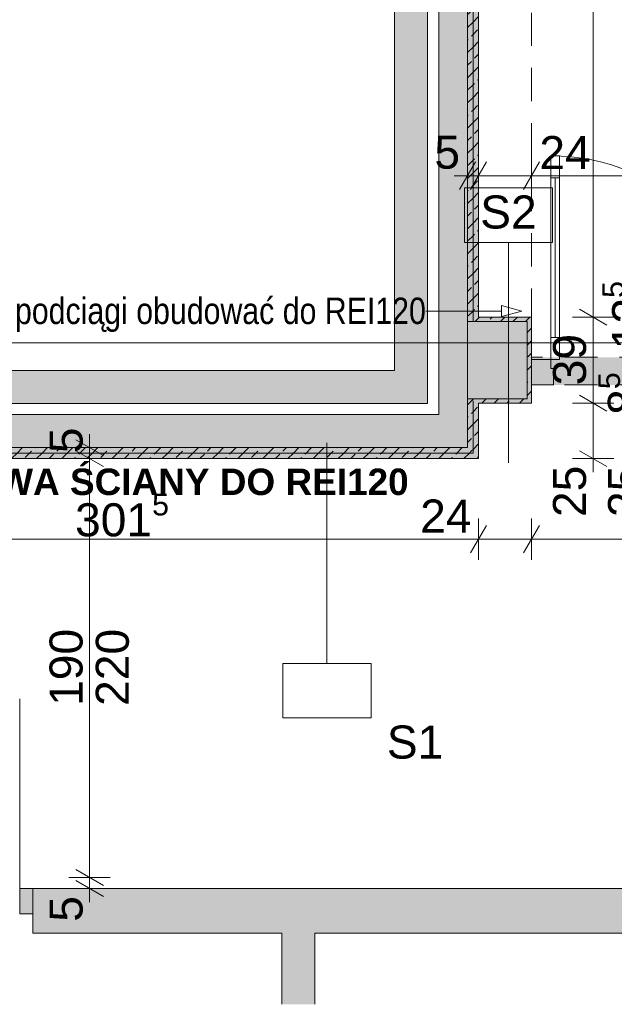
# Paper-space layout 'A-33 RZUT - PIĘTRO 3' of a CAD drawing. Header units: millimetres. Extents: x 0 to 800, y 0 to 550.
# Tile 7 of 14: x 398 to 452, y 111 to 200. Entities that reach past the tile are written whole.
import ezdxf
from ezdxf.xclip import XClip

# ---------------------------------------------------------------- set-up
doc = ezdxf.new("R2010")
doc.units = ezdxf.units.MM
doc.header["$MEASUREMENT"] = 0
doc.header["$XCLIPFRAME"] = 0
for name, pattern in [('ACAD_ISO03W100', [300, 120, -180]), ('DASHDOTX2', [1000, 500, -250, 0, -250]), ('Przer. długie kreski', [2.5, 1.5, -1]), ('PRZERYWANA_DU_A', [550, 350.0000000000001, -199.9999999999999])]:
    doc.linetypes.add(name, pattern=pattern)
for name, color, linetype, lineweight in [('0_Nr_pióra__2', 8, 'Continuous', 13), ('A_linie przekroju_Nr_pióra__1', 7, 'Continuous', 20), ('A_winda_Nr_pióra__1', 7, 'Continuous', 20), ('A_wymiary_Nr_pióra__1', 7, 'Continuous', 20), ('A_wymiary_Nr_pióra__2', 8, 'Continuous', 13), ('A_ściany proj_Nr_pióra__1', 7, 'Continuous', 20), ('A_ściany proj_Nr_pióra__2', 8, 'Continuous', 13), ('A_ściany_Nr_pióra__1', 7, 'Continuous', 20), ('Drzwi Archicad_Nr_pióra__1', 7, 'Continuous', 20), ('Drzwi Archicad_Nr_pióra__3', 252, 'Continuous', 13)]:
    doc.layers.add(name, color=color, linetype=linetype, lineweight=lineweight)
for name, color, linetype, lineweight, true_color in [('A_opis ścian_Nr_pióra__19', 7, 'Continuous', 5, 0x191919), ('A_opis_Nr_pióra__10', 7, 'Continuous', 13, 0x4b4b4b), ('A_opis_Nr_pióra__255', 7, 'Continuous', 15, 0x242424), ('A_osie_Nr_pióra__16', 7, 'Continuous', 5, 0x0f0f0f), ('A_ppoż proj_Nr_pióra__10', 7, 'Continuous', 13, 0x4b4b4b), ('A_ppoż proj_Nr_pióra__8', 7, 'Continuous', 13, 0x4c4c4c), ('A_ściany proj_Nr_pióra__10', 7, 'Continuous', 13, 0x4b4b4b), ('A_ściany proj_Nr_pióra__21', 7, 'Continuous', 5, 0xb0b0b0)]:
    doc.layers.add(name, color=color, linetype=linetype, lineweight=lineweight, true_color=true_color)
for name, color, linetype in [('A_podrys', 7, 'Continuous'), ('A_ppoż', 7, 'Continuous'), ('A_ppoż proj', 7, 'Continuous'), ('A_winda', 7, 'Continuous'), ('A_ściany', 7, 'Continuous'), ('A_ściany proj', 7, 'Continuous'), ('Drzwi Archicad', 7, 'Continuous')]:
    doc.layers.add(name, color=color, linetype=linetype)
doc.styles.add('STYL_AUTOMATYCZNY_1', font='arial.ttf')
doc.styles.add('STYL_AUTOMATYCZNY_2', font='ARIALN.TTF')
doc.styles.add('STYL_AUTOMATYCZNY_3', font='arial.ttf')
doc.styles.add('STYL_AUTOMATYCZNY_5', font='arial.ttf')
pattern_1 = [(45, (-3193.413088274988, -647.6028358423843), (-1.140492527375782, 1.140492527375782), []), (45, (-3192.272588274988, -647.6028358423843), (-1.140492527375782, 1.140492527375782), [0.8064600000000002, -0.40322])]

# ---------------------------------------------------------------- blocks, each defined once
blk = doc.blocks.new('Rysunek_1_1', base_point=(-3193.413088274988, -647.6028358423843))
at = {"layer": 'A_ppoż', "linetype": 'Continuous', "lineweight": 0, "true_color": 0x121212}
blk.add_hatch(color=250, dxfattribs=at).paths.add_polyline_path([(444.2295795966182, 166.7389641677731), (486.5495795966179, 166.7389641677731), (486.5495795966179, 169.2389641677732), (444.2295795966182, 169.2389641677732)])
at = {"layer": 'A_ppoż proj', "linetype": 'Continuous', "lineweight": 0, "true_color": 0x121212}
blk.add_hatch(color=250, dxfattribs=at).paths.add_polyline_path([(438.4295795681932, 244.1468325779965), (438.4295795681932, 172.486832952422), (443.8295797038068, 172.486832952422), (443.8295797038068, 165.4868322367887), (438.4295795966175, 165.4868323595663), (438.4295795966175, 161.0468323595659), (379.131129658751, 161.0468323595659), (379.131129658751, 160.046832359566), (439.4295795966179, 160.046832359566), (439.4295795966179, 165.0868323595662), (444.2295795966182, 165.0868323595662), (444.2295795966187, 172.8868323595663), (439.4295791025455, 172.8868323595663), (439.4295791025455, 243.7468323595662), (444.2295783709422, 243.7468323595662), (444.2295795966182, 251.5468323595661), (438.5495795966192, 251.5468323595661), (438.5495795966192, 253.0468323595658), (376.6309006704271, 253.0468323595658), (376.6309006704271, 252.0468323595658), (437.5495795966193, 252.0468323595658), (437.5495795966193, 251.146832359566), (443.8295797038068, 251.1468319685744), (443.8295797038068, 244.1468325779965)])
at = {"layer": 'A_winda', "linetype": 'Continuous', "lineweight": 0, "true_color": 0xfdfdfd}
h = blk.add_hatch(color=7, dxfattribs=at)
h.paths.add_polyline_path([(380.6311296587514, 204.046832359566), (380.6311296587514, 165.0468323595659), (434.8095795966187, 165.0468323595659), (434.8095795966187, 204.046832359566)])
h.paths.add_polyline_path([(431.8095795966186, 201.046832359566), (431.8095795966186, 168.0468323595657), (383.6311296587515, 168.0468323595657), (383.6311296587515, 201.046832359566)], flags=0)
at = {"layer": 'A_ściany', "linetype": 'Continuous', "lineweight": 0, "true_color": 0x000000}
for points in [[(438.4295795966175, 161.0468323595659), (438.4295795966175, 244.1468323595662), (435.8295795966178, 244.1468323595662), (435.8295795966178, 164.0468323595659)], [(443.8295795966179, 165.4868323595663), (443.8295795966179, 172.4868323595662), (438.4295795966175, 172.4868323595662), (438.4295795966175, 165.4868323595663)], [(435.8295795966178, 164.0468323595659), (379.6311296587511, 164.0468323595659), (376.631129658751, 161.0468323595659), (438.4295795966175, 161.0468323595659)], [(398.9811296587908, 121.046832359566), (398.9811296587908, 116.986832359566), (463.5811296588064, 116.986832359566), (463.5811296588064, 121.046832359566)], [(424.5811302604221, 116.9868324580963), (421.5811330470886, 116.9868324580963), (421.5811330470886, 110.5468353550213), (424.5811302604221, 110.5468353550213)]]:
    blk.add_hatch(color=18, dxfattribs=at).paths.add_polyline_path(points)
at = {"layer": 'A_ściany proj', "linetype": 'Continuous', "lineweight": 0, "true_color": 0x4b4b4b}
h = blk.add_hatch(dxfattribs=at)
h.set_pattern_fill('FP_65_0001', color=251, style=0, pattern_type=2)
h.set_pattern_definition(pattern_1)
h.paths.add_polyline_path([(438.4295795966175, 244.1468323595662), (438.4295795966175, 172.4868323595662), (438.9295795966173, 172.6868323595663), (438.9295795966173, 243.9468323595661)])
h = blk.add_hatch(dxfattribs=at)
h.set_pattern_fill('FP_65_0001', color=251, style=0, pattern_type=2)
h.set_pattern_definition(pattern_1)
h.paths.add_polyline_path([(438.9295795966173, 243.7468323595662), (438.9295795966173, 172.8868323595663), (439.4295795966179, 172.8868323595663), (439.4295795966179, 243.7468323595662)])
h = blk.add_hatch(dxfattribs=at)
h.set_pattern_fill('FP_65_0001', color=251, style=0, pattern_type=2)
h.set_pattern_definition(pattern_1)
h.paths.add_polyline_path([(438.4295795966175, 172.4868323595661), (438.9295795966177, 172.4868323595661), (438.9295795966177, 172.6868323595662)])
h = blk.add_hatch(dxfattribs=at)
h.set_pattern_fill('FP_65_0001', color=251, style=0, pattern_type=2)
h.set_pattern_definition(pattern_1)
h.paths.add_polyline_path([(439.4295795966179, 172.8868323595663), (438.9295795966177, 172.6868323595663), (438.9295795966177, 172.4868323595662), (439.4295795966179, 172.4868323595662)])
h = blk.add_hatch(dxfattribs=at)
h.set_pattern_fill('FP_65_0001', color=251, style=0, pattern_type=2)
h.set_pattern_definition(pattern_1)
h.paths.add_polyline_path([(438.9295795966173, 172.6868323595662), (439.4295795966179, 172.8868323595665), (438.9295795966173, 172.8868323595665)])
h = blk.add_hatch(dxfattribs=at)
h.set_pattern_fill('FP_65_0001', color=251, style=0, pattern_type=2)
h.set_pattern_definition(pattern_1)
h.paths.add_polyline_path([(439.4295795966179, 172.4868323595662), (443.8295795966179, 172.4868323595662), (444.2295795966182, 172.8868323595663), (439.4295795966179, 172.8868323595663)])
h = blk.add_hatch(dxfattribs=at)
h.set_pattern_fill('FP_65_0001', color=251, style=0, pattern_type=2)
h.set_pattern_definition(pattern_1)
h.paths.add_polyline_path([(443.8295795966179, 172.4868323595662), (443.8295795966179, 165.4868323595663), (444.2295795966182, 165.0868323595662), (444.2295795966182, 172.8868323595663)])
h = blk.add_hatch(dxfattribs=at)
h.set_pattern_fill('FP_65_0001', color=251, style=0, pattern_type=2)
h.set_pattern_definition(pattern_1)
h.paths.add_polyline_path([(438.9295795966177, 165.4868323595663), (438.4295795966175, 165.4868323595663), (438.9295795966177, 165.2868323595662)])
h = blk.add_hatch(dxfattribs=at)
h.set_pattern_fill('FP_65_0001', color=251, style=0, pattern_type=2)
h.set_pattern_definition(pattern_1)
h.paths.add_polyline_path([(438.4295795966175, 165.4868323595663), (438.4295795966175, 161.0468323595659), (438.9295795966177, 160.546832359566), (438.9295795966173, 165.2868323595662)])
h = blk.add_hatch(dxfattribs=at)
h.set_pattern_fill('FP_65_0001', color=251, style=0, pattern_type=2)
h.set_pattern_definition(pattern_1)
h.paths.add_polyline_path([(438.9295795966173, 165.4868323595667), (438.9295795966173, 165.2868323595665), (439.4295795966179, 165.0868323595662), (439.4295795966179, 165.4868323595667)])
h = blk.add_hatch(dxfattribs=at)
h.set_pattern_fill('FP_65_0001', color=251, style=0, pattern_type=2)
h.set_pattern_definition(pattern_1)
h.paths.add_polyline_path([(439.4295795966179, 165.0868323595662), (438.9295795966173, 165.2868323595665), (438.9295795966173, 165.0868323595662)])
h = blk.add_hatch(dxfattribs=at)
h.set_pattern_fill('FP_65_0001', color=251, style=0, pattern_type=2)
h.set_pattern_definition(pattern_1)
h.paths.add_polyline_path([(439.4295795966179, 165.0868323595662), (444.2295795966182, 165.0868323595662), (443.8295795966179, 165.4868323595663), (439.4295795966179, 165.4868323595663)])
h = blk.add_hatch(dxfattribs=at)
h.set_pattern_fill('FP_65_0001', color=251, style=0, pattern_type=2)
h.set_pattern_definition(pattern_1)
h.paths.add_polyline_path([(438.9295795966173, 165.0868323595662), (438.9295795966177, 160.546832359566), (439.4295795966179, 160.046832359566), (439.4295795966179, 165.0868323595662)])
h = blk.add_hatch(dxfattribs=at)
h.set_pattern_fill('FP_65_0001', color=251, style=0, pattern_type=2)
h.set_pattern_definition(pattern_1)
h.paths.add_polyline_path([(438.4295795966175, 161.0468323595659), (379.131129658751, 161.0468323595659), (379.131129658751, 160.5468323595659), (438.9295795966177, 160.5468323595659)])
h = blk.add_hatch(dxfattribs=at)
h.set_pattern_fill('FP_65_0001', color=251, style=0, pattern_type=2)
h.set_pattern_definition(pattern_1)
h.paths.add_polyline_path([(379.131129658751, 160.046832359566), (439.4295795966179, 160.046832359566), (438.9295795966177, 160.5468323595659), (379.131129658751, 160.5468323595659)])
at = {"layer": 'Drzwi Archicad', "linetype": 'Continuous', "lineweight": 0, "true_color": 0xfdfdfd}
blk.add_hatch(color=7, dxfattribs=at).paths.add_polyline_path([(398.9811296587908, 121.046832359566), (397.781129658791, 121.046832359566), (397.781129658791, 118.746832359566), (398.9811296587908, 118.746832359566)])
at = {"layer": '0_Nr_pióra__2', "color": 8, "linetype": 'PRZERYWANA_DU_A', "lineweight": 13, "ltscale": 2, "flags": 128}
blk.add_lwpolyline([(360.839159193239, 110.5468323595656), (544.9695795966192, 110.5468323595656)], dxfattribs=at)
at = {"layer": 'A_linie przekroju_Nr_pióra__1', "color": 7, "linetype": 'ACAD_ISO03W100', "lineweight": 20, "ltscale": 2}
blk.add_line((83.03712578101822, 186.2122356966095), (544.9695824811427, 186.2122356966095), dxfattribs=at)
at = {"layer": 'A_opis ścian_Nr_pióra__19', "color": 250, "linetype": 'Continuous', "lineweight": 5, "ltscale": 2, "true_color": 0x191919}
for p, q in [((446.1452919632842, 184.608762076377), (438.1452894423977, 184.608762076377)), ((438.1452894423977, 184.608762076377), (438.1452894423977, 179.6587580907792)), ((446.1452919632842, 179.6587580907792), (446.1452919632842, 184.608762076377)), ((438.1452894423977, 179.6587580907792), (446.1452919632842, 179.6587580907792)), ((442.1453877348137, 179.6587580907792), (442.1453877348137, 159.6587592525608)), ((425.6707694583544, 141.4737434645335), (425.6707694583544, 161.4737423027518)), ((429.6706662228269, 141.4737434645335), (421.6706711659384, 141.4737434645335)), ((421.6706711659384, 141.4737434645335), (421.6706711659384, 136.5237394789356)), ((429.6706662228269, 136.5237394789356), (429.6706662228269, 141.4737434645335)), ((421.6706711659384, 136.5237394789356), (429.6706662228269, 136.5237394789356))]:
    blk.add_line(p, q, dxfattribs=at)
at = {"layer": 'A_opis_Nr_pióra__255', "color": 250, "linetype": 'Continuous', "lineweight": 15, "ltscale": 2, "true_color": 0x242424}
for p, q in [((434.8095765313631, 173.4315595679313), (434.6471226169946, 173.4315595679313)), ((441.5054170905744, 173.4315595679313), (434.8095765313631, 173.4315595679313)), ((441.5054170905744, 172.9315612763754), (441.5054170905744, 173.9315578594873)), ((443.3714464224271, 173.4315595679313), (441.5054170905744, 173.9315578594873)), ((443.3714464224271, 173.4315595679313), (441.5054170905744, 172.9315612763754))]:
    blk.add_line(p, q, dxfattribs=at)
at = {"layer": 'A_osie_Nr_pióra__16', "color": 250, "linetype": 'DASHDOTX2', "lineweight": 5, "ltscale": 2, "true_color": 0x0f0f0f}
blk.add_line((544.9695777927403, 170.5468394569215), (96.57179472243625, 170.5468394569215), dxfattribs=at)
at = {"layer": 'A_ppoż proj_Nr_pióra__10', "color": 251, "linetype": 'Przer. długie kreski', "lineweight": 13, "ltscale": 2, "true_color": 0x4b4b4b}
blk.add_line((444.2295822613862, 172.4868338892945), (444.2295822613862, 244.1468341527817), dxfattribs=at)
at = {"layer": 'A_winda_Nr_pióra__1', "color": 7, "linetype": 'PRZERYWANA_DU_A', "lineweight": 20, "ltscale": 2, "flags": 128}
for points in [[(380.6311296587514, 204.046832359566), (434.8095795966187, 204.046832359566), (434.8095795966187, 165.0468323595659), (380.6311296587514, 165.0468323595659)], [(431.8095795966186, 201.046832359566), (431.8095795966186, 168.0468323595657), (383.6311296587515, 168.0468323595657), (383.6311296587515, 201.046832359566)]]:
    blk.add_lwpolyline(points, close=True, dxfattribs=at)
at = {"layer": 'A_wymiary_Nr_pióra__1', "color": 7, "linetype": 'Continuous', "lineweight": 20, "ltscale": 2}
for p, q in [((439.1512646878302, 186.9573985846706), (437.7078917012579, 184.4573996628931)), ((440.15126873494, 186.9573985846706), (438.7078957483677, 184.4573996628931)), ((444.9512687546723, 186.9573985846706), (443.5078957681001, 184.4573996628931)), ((448.5795778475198, 173.6085234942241), (451.0795767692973, 172.1651430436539)), ((448.5795778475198, 165.8085187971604), (451.0795767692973, 164.3651458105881)), ((402.8811312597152, 161.7682418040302), (405.3811301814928, 160.3248688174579)), ((405.3811301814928, 159.3248647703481), (402.8811312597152, 160.7682452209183)), ((448.5795778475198, 160.7685213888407), (451.0795767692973, 159.3251484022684)), ((440.15126873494, 153.9889646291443), (438.7078957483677, 151.4889657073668)), ((444.9512687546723, 153.9889646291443), (443.5078957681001, 151.4889657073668)), ((402.8811312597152, 122.7682407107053), (405.3811301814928, 121.324867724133)), ((402.8811312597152, 121.7685202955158), (405.3811301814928, 120.3251473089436))]:
    blk.add_line(p, q, dxfattribs=at)
at = {"layer": 'A_wymiary_Nr_pióra__2', "color": 8, "linetype": 'Continuous', "lineweight": 13, "ltscale": 2}
for p, q in [((449.8295810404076, 172.8868295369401), (449.8295810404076, 243.7468310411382)), ((438.4295781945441, 183.8323943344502), (438.4295781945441, 187.5823964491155)), ((439.4295822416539, 183.8323943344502), (439.4295822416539, 187.5823964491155)), ((444.2295822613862, 183.8323943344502), (444.2295822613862, 187.5823964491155)), ((437.2070798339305, 185.7073953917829), (438.4295781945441, 185.7073953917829)), ((438.4295781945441, 185.7073953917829), (439.4295822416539, 185.7073953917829)), ((439.4295822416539, 185.7073953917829), (444.2295822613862, 185.7073953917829)), ((444.2295822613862, 185.7073953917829), (486.549577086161, 185.7073953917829)), ((451.7045820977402, 172.8868295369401), (447.9545799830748, 172.8868295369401)), ((449.8295810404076, 165.0868323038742), (449.8295810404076, 172.8868295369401)), ((451.7045820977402, 165.0868323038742), (447.9545799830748, 165.0868323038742)), ((449.8295810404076, 160.0468348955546), (449.8295810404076, 165.0868323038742)), ((404.1311269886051, 161.046555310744), (404.1311269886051, 162.2690536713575)), ((406.0061280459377, 161.046555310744), (402.2561259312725, 161.046555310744)), ((404.1311269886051, 160.0465512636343), (404.1311269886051, 161.046555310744)), ((406.0061280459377, 160.0465512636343), (402.2561259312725, 160.0465512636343)), ((404.1311269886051, 122.0465542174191), (404.1311269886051, 160.0465512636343)), ((451.7045820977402, 160.0468348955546), (447.9545799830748, 160.0468348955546)), ((449.8295810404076, 158.8243290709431), (449.8295810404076, 160.0468348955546)), ((439.4295822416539, 150.8639678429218), (439.4295822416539, 154.6139624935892)), ((444.2295822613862, 150.8639678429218), (444.2295822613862, 154.6139624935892)), ((379.1311303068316, 152.7389614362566), (439.4295822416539, 152.7389614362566)), ((439.4295822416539, 152.7389614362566), (444.2295822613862, 152.7389614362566)), ((444.2295822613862, 152.7389614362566), (485.2295765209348, 152.7389614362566)), ((406.0061280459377, 122.0465542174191), (402.2561259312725, 122.0465542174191)), ((404.1311269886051, 121.0468338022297), (404.1311269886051, 122.0465542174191)), ((406.0061280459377, 121.0468338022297), (402.2561259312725, 121.0468338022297)), ((404.1311269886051, 119.8243354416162), (404.1311269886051, 121.0468338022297))]:
    blk.add_line(p, q, dxfattribs=at)
at = {"layer": 'A_ściany proj_Nr_pióra__1', "color": 7, "linetype": 'Continuous', "lineweight": 20, "ltscale": 2, "flags": 128}
for points in [[(438.4295795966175, 244.1468323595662), (438.4295795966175, 172.4868323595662)], [(439.4295795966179, 172.8868323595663), (439.4295795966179, 243.7468323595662)], [(444.2295795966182, 172.8868323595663), (439.4295795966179, 172.8868323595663)], [(439.4295795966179, 172.4868323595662), (443.8295795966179, 172.4868323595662)], [(443.8295795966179, 172.4868323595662), (443.8295795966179, 165.4868323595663)], [(444.2295795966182, 165.0868323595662), (444.2295795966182, 172.8868323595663)], [(438.4295795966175, 165.4868323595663), (438.4295795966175, 161.0468323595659)], [(443.8295795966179, 165.4868323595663), (439.4295795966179, 165.4868323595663)], [(439.4295795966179, 165.0868323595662), (444.2295795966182, 165.0868323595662)], [(439.4295795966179, 160.046832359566), (439.4295795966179, 165.0868323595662)], [(438.4295795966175, 161.0468323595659), (379.131129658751, 161.0468323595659)], [(379.131129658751, 160.046832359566), (439.4295795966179, 160.046832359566)]]:
    blk.add_lwpolyline(points, dxfattribs=at)
at = {"layer": 'A_ściany proj_Nr_pióra__10', "color": 251, "linetype": 'Continuous', "lineweight": 13, "ltscale": 2, "true_color": 0x4b4b4b}
for p, q in [((438.9295764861, 172.6868317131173), (438.9295764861, 243.9468288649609)), ((438.9295764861, 243.9468288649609), (438.9295764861, 172.6868317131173)), ((438.9295764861, 172.6868317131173), (438.9295764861, 172.4868338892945)), ((438.9295764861, 165.286830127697), (438.9295764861, 160.5468331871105)), ((438.9295764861, 160.5468331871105), (438.9295764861, 165.286830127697)), ((438.9295764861, 160.5468331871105), (379.1311303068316, 160.5468331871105)), ((379.1311303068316, 160.5468331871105), (438.9295764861, 160.5468331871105))]:
    blk.add_line(p, q, dxfattribs=at)
at = {"layer": 'A_ściany proj_Nr_pióra__2', "color": 8, "linetype": 'Continuous', "lineweight": 13, "ltscale": 2, "flags": 128}
for points in [[(438.4295795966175, 172.4868323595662), (438.9295795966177, 172.4868323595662)], [(438.9295795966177, 172.4868323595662), (439.4295795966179, 172.4868323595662)], [(438.4295795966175, 165.4868323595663), (438.9295795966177, 165.4868323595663)], [(438.9295795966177, 165.4868323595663), (439.4295795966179, 165.4868323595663)]]:
    blk.add_lwpolyline(points, dxfattribs=at)
at = {"layer": 'A_ściany proj_Nr_pióra__21', "color": 253, "linetype": 'Continuous', "lineweight": 5, "ltscale": 2, "true_color": 0xb0b0b0}
for p, q in [((444.2295822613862, 169.0389669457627), (444.2295822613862, 169.2389647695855)), ((444.2295822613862, 168.9889656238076), (444.2295822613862, 169.0389669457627)), ((444.2295822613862, 168.7389664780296), (444.2295822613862, 168.9889656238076)), ((444.2295822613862, 167.2389641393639), (444.2295822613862, 168.7389664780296)), ((444.2295822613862, 166.9889649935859), (444.2295822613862, 167.2389641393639)), ((444.2295822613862, 166.7389658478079), (444.2295822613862, 166.9889649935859))]:
    blk.add_line(p, q, dxfattribs=at)
at = {"layer": 'A_ściany_Nr_pióra__1', "color": 7, "linetype": 'Continuous', "lineweight": 20, "ltscale": 2}
for p, q in [((398.9811326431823, 121.0468338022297), (399.9211261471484, 121.0468338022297)), ((398.9811326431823, 121.0468338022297), (398.9811326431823, 118.7468327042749)), ((398.9811326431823, 118.7468327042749), (398.9811326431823, 116.9868294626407)), ((398.9811326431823, 116.9868294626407), (399.7211283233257, 116.9868294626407))]:
    blk.add_line(p, q, dxfattribs=at)
at = {"layer": 'A_ściany_Nr_pióra__1', "color": 7, "linetype": 'Continuous', "lineweight": 20, "ltscale": 2, "flags": 128}
for points in [[(438.4295795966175, 161.0468323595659), (438.4295795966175, 244.1468323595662)], [(435.8295795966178, 205.046832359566), (435.8295795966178, 164.0468323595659)], [(443.8295795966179, 172.4868323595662), (438.4295795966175, 172.4868323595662)], [(438.4295795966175, 172.4868323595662), (438.4295795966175, 165.4868323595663)], [(443.8295795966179, 165.4868323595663), (443.8295795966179, 172.4868323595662)], [(438.4295795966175, 165.4868323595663), (443.8295795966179, 165.4868323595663)], [(435.8295795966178, 164.0468323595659), (379.6311296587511, 164.0468323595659)], [(376.631129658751, 161.0468323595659), (438.4295795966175, 161.0468323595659)], [(463.5811296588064, 121.046832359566), (398.9811296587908, 121.046832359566)], [(398.9811296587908, 116.986832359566), (421.581129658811, 116.986832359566)], [(421.581129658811, 116.986832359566), (421.581129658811, 110.5468323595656)], [(424.5811296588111, 116.986832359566), (463.5811296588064, 116.986832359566)], [(424.5811296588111, 110.5468323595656), (424.5811296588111, 116.986832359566)]]:
    blk.add_lwpolyline(points, dxfattribs=at)
at = {"layer": 'Drzwi Archicad_Nr_pióra__1', "color": 7, "linetype": 'Continuous', "lineweight": 20, "ltscale": 2}
for p, q in [((397.7811307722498, 121.0468338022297), (397.7811307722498, 138.2468332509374)), ((398.9811326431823, 121.0468338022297), (397.7811307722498, 121.0468338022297)), ((397.7811307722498, 121.0468338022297), (397.7811307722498, 118.7468327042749)), ((398.9811326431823, 118.7468327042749), (398.9811326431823, 121.0468338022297)), ((398.9811326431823, 121.0468338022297), (398.9811326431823, 118.7468327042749)), ((398.9811326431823, 121.0468338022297), (398.9811326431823, 118.7468327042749)), ((398.9811326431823, 121.0468338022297), (399.9211261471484, 121.0468338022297)), ((398.9811326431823, 121.0468338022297), (399.9211261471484, 121.0468338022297)), ((397.7811307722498, 118.7468327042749), (398.9811326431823, 118.7468327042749)), ((398.9811326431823, 118.7468327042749), (398.9811326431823, 116.9868294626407)), ((398.9811326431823, 118.7468327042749), (398.9811326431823, 116.9868294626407)), ((398.9811326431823, 116.9868294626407), (399.7211283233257, 116.9868294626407)), ((398.9811326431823, 116.9868294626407), (399.7211283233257, 116.9868294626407))]:
    blk.add_line(p, q, dxfattribs=at)
at = {"layer": 'Drzwi Archicad_Nr_pióra__3', "color": 252, "linetype": 'Continuous', "lineweight": 13, "ltscale": 2}
for p, q in [((445.9895780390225, 187.5189673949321), (445.9895780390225, 185.5189667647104)), ((446.7895767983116, 187.5189673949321), (445.9895780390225, 187.5189673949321)), ((446.7895767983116, 185.5189667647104), (446.7895767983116, 187.5189673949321)), ((445.9895780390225, 185.5189667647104), (446.7895767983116, 185.5189667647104)), ((446.389581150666, 185.5189667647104), (446.389581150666, 171.0389675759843)), ((446.7895767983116, 171.0389675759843), (445.9895780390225, 171.0389675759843)), ((445.9895780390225, 171.0389675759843), (445.9895780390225, 169.0389669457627)), ((446.7895767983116, 169.0389669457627), (446.7895767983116, 171.0389675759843)), ((444.2295822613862, 169.0389669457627), (444.2295822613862, 169.2389647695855)), ((444.2295822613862, 166.7389658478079), (444.2295822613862, 169.0389669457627)), ((444.2295822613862, 169.0389669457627), (445.9895780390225, 169.0389669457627)), ((444.2295822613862, 168.9889656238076), (444.2295822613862, 169.0389669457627)), ((444.2295822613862, 168.9889656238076), (444.2295822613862, 169.0389669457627)), ((444.2295822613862, 168.7389664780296), (444.2295822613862, 168.9889656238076)), ((444.2295822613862, 168.7389664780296), (444.2295822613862, 168.9889656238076)), ((445.9895780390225, 169.0389669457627), (445.9895780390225, 168.2389607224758)), ((445.9895780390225, 169.0389669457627), (446.7895767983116, 169.0389669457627)), ((444.2295822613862, 167.2389641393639), (444.2295822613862, 168.7389664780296)), ((444.2295822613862, 167.2389641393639), (444.2295822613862, 168.7389664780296)), ((445.9895780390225, 168.2389607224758), (446.2295828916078, 168.2389607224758)), ((446.2295828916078, 168.2389607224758), (446.2295828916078, 166.7389658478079)), ((444.2295822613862, 166.9889649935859), (444.2295822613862, 167.2389641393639)), ((444.2295822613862, 166.9889649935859), (444.2295822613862, 167.2389641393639)), ((444.2295822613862, 166.7389658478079), (444.2295822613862, 166.9889649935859)), ((444.2295822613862, 166.7389658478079), (444.2295822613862, 166.9889649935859)), ((446.2295828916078, 166.7389658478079), (444.2295822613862, 166.7389658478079))]:
    blk.add_line(p, q, dxfattribs=at)
at = {"layer": 'Drzwi Archicad_Nr_pióra__3', "color": 252, "linetype": 'Przer. długie kreski', "lineweight": 13, "ltscale": 2}
for p, q in [((485.2295765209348, 169.2389647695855), (444.2295822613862, 169.2389647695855)), ((485.2295765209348, 166.7389658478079), (444.2295822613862, 166.7389658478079))]:
    blk.add_line(p, q, dxfattribs=at)
at = {"layer": 'Drzwi Archicad_Nr_pióra__3', "color": 252, "linetype": 'Continuous', "lineweight": 13, "ltscale": 2, "flags": 128}
for points in [[(445.9895795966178, 185.5189641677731), (445.9895795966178, 171.0389641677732), (446.3895795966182, 171.0389641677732), (446.3895795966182, 185.5189641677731)], [(446.3895795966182, 185.5189641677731), (446.3895795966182, 171.0389641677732), (446.7895795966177, 171.0389641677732), (446.7895795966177, 185.5189641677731)]]:
    blk.add_lwpolyline(points, close=True, dxfattribs=at)
at = {"layer": 'Drzwi Archicad_Nr_pióra__3', "color": 252, "linetype": 'Continuous', "lineweight": 13, "ltscale": 2}
blk.add_arc((445.9895795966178, 169.0389641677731), 18.48000000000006, 0, 90, dxfattribs=at)
at = {"layer": 'A_opis ścian_Nr_pióra__19', "color": 250, "linetype": 'Continuous', "lineweight": 5, "true_color": 0x191919, "attachment_point": 2, "style": 'STYL_AUTOMATYCZNY_1'}
for s, insert, char_height in [('\\A1;{\\pqc;\\fArial|b0|i0|c238|p0;\\W1.000000;S2}', (442.1452915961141, 183.9230511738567), 3), ('\\A1;{\\pqc;\\fArial|b0|i0|c238|p0;\\W1.000000;S1}', (433.6706691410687, 135.8380226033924), 3.000000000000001)]:
    blk.add_mtext(s, dxfattribs=dict(at, insert=insert, char_height=char_height))
at = {"layer": 'A_opis_Nr_pióra__10', "color": 251, "linetype": 'Continuous', "lineweight": 13, "true_color": 0x4b4b4b, "insert": (434.6471234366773, 173.0943360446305), "char_height": 2.400000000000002, "attachment_point": 6, "style": 'STYL_AUTOMATYCZNY_2'}
blk.add_mtext('\\A1;{\\pqr;\\fArial Narrow|b0|i0|c238|p0;\\W1.000000;słupy i podciągi obudować do REI120}', dxfattribs=at)
at = {"layer": 'A_ppoż proj_Nr_pióra__8', "color": 251, "linetype": 'Continuous', "lineweight": 13, "true_color": 0x4c4c4c, "insert": (408.2186685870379, 157.9307521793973), "char_height": 2.399999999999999, "attachment_point": 5, "style": 'STYL_AUTOMATYCZNY_3'}
blk.add_mtext('\\A1;{\\pqc;\\fArial|b1|i0|c238|p0;\\W1.000000;OBUDOWA ŚCIANY DO REI120}', dxfattribs=at)
at = {"layer": 'A_wymiary_Nr_pióra__1', "color": 7, "linetype": 'Continuous', "lineweight": 20, "char_height": 3, "attachment_point": 7, "style": 'STYL_AUTOMATYCZNY_5'}
for s, insert, width in [('\\A1;{\\pql;\\fArial|b0|i0|c238|p0;\\W1.000000;24}', (444.9520797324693, 186.3073964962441), 4.57635), ('\\A1;{\\pql;\\fArial|b0|i0|c238|p0;\\W1.000000;5}', (435.4189076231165, 186.3073964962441), 2.288172), ('\\A1;{\\pql;\\fArial|b0|i0|c238|p0;\\W1.000000;24}', (434.1307295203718, 153.338964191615), 4.57635)]:
    blk.add_mtext(s, dxfattribs=dict(at, insert=insert, width=width))
at = {"layer": 'A_wymiary_Nr_pióra__1', "color": 7, "linetype": 'Continuous', "lineweight": 20, "char_height": 3, "attachment_point": 7, "rotation": 90, "style": 'STYL_AUTOMATYCZNY_1'}
for s, insert in [('\\A1;{\\pql;\\fArial|b0|i0|c238|p0;\\W1.000000;12\\fArial|b0|i0|c238|p0;\\W1.000000;\\A1{\\H.66x;\\S5^  ;}}', (455.4278926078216, 169.9614642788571)), ('\\A1;{\\pql;\\fArial|b0|i0|c238|p0;\\W1.000000;8\\fArial|b0|i0|c238|p0;\\W1.000000;\\A1{\\H.66x;\\S5^  ;}}', (455.0436870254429, 164.0137081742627))]:
    blk.add_mtext(s, dxfattribs=dict(at, insert=insert))
at = {"layer": 'A_wymiary_Nr_pióra__1', "color": 7, "linetype": 'Continuous', "lineweight": 20, "char_height": 3, "attachment_point": 7, "rotation": 90, "style": 'STYL_AUTOMATYCZNY_5'}
for s, insert, width in [('\\A1;{\\pql;\\fArial|b0|i0|c238|p0;\\W1.000000;39}', (449.2295795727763, 166.6986573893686), 4.57635), ('\\A1;{\\pql;\\fArial|b0|i0|c238|p0;\\W1.000000;5}', (403.5311296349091, 160.54103330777), 2.288172), ('\\A1;{\\pql;\\fArial|b0|i0|c238|p0;\\W1.000000;25}', (449.2295795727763, 154.7479822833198), 4.57635), ('\\A1;{\\pql;\\fArial|b0|i0|c238|p0;\\W1.000000;25}', (454.2295795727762, 154.7479822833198), 4.57635), ('\\A1;{\\pql;\\fArial|b0|i0|c238|p0;\\W1.000000;190}', (403.5311296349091, 137.6142990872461), 6.86451), ('\\A1;{\\pql;\\fArial|b0|i0|c238|p0;\\W1.000000;220}', (407.7311298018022, 137.6142990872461), 6.86451), ('\\A1;{\\pql;\\fArial|b0|i0|c238|p0;\\W1.000000;5}', (403.5311296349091, 118.0361603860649), 2.288172)]:
    blk.add_mtext(s, dxfattribs=dict(at, insert=insert, width=width))
at = {"layer": 'A_wymiary_Nr_pióra__1', "color": 7, "linetype": 'Continuous', "lineweight": 20, "insert": (402.8048195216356, 152.1215663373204), "char_height": 3, "attachment_point": 7, "style": 'STYL_AUTOMATYCZNY_1'}
blk.add_mtext('\\A1;{\\pql;\\fArial|b0|i0|c238|p0;\\W1.000000;301\\fArial|b0|i0|c238|p0;\\W1.000000;\\A1{\\H.66x;\\S5^  ;}}', dxfattribs=at)

psp = doc.layouts.new('A-33 RZUT - PIĘTRO 3')

# ---------------------------------------------------------------- block references
at = {"layer": 'A_podrys', "color": 37, "linetype": 'Continuous', "lineweight": 5, "true_color": 0x656532}
ref = psp.add_blockref('Rysunek_1_1', (-3193.413088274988, -647.6028358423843), dxfattribs=at)
XClip(ref).set_block_clipping_path([(44.06963709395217, 110.5468323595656), (544.9695795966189, 528.1668323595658)])

doc.saveas('drawing.dxf')
